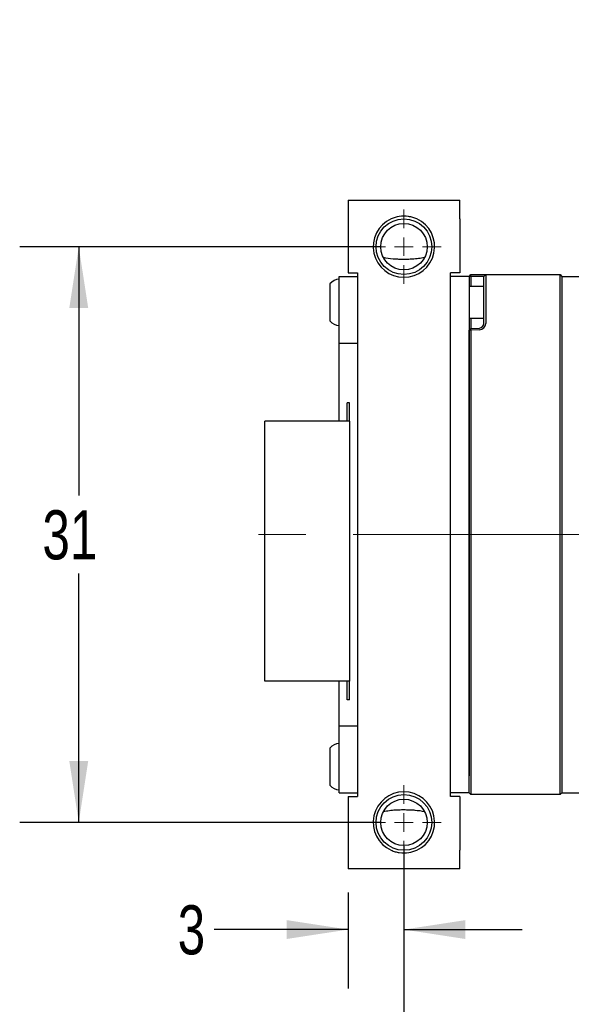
# Paper-space layout 'RJ45 body' of a CAD drawing. Header units: millimetres. Extents: x 5 to 274, y 4 to 211.
# Tile 3 of 21: x 97 to 127, y 36 to 89. Entities that reach past the tile are written whole.
import ezdxf

# ---------------------------------------------------------------- set-up
doc = ezdxf.new("R2010")
doc.units = ezdxf.units.MM
doc.linetypes.add('CENTERX2', pattern=[20.32, 12.7, -2.54, 2.54, -2.54])
doc.layers.add('DIMENSIONS', color=8, linetype='Continuous')
doc.styles.add('SLDTEXTSTYLE0', font='TXT', dxfattribs={"width": 0.75})
doc.styles.add('SLDTEXTSTYLE3', font='TXT', dxfattribs={"width": 0.675})
doc.dimstyles.new('SLDDIMSTYLE1', dxfattribs={"dimtxt": 2.645833, "dimasz": 3.302, "dimexe": 0, "dimexo": 0.0625, "dimgap": 0.661458, "dimtad": 0, "dimtih": 1, "dimtoh": 1, "dimdec": 0, "dimrnd": 1e-09, "dimzin": 12, "dimdsep": 46, "dimtxsty": 'SLDTEXTSTYLE0', "dimsah": 1, "dimcen": 0.09, "dimadec": 0, "dimazin": 3, "dimtfac": 1, "dimtdec": 0, "dimtofl": 0, "dimtmove": 0, "dimatfit": 3, "dimfxl": 1, "dimfrac": 2, "dimtolj": 1, "dimtzin": 12, "dimarcsym": 0})
doc.dimstyles.new('SLDDIMSTYLE11', dxfattribs={"dimtxt": 2.645833, "dimasz": 3.302, "dimexe": 0, "dimexo": 0.0625, "dimgap": 0.661458, "dimtad": 0, "dimtih": 1, "dimtoh": 1, "dimdec": 0, "dimrnd": 1e-09, "dimzin": 12, "dimdsep": 46, "dimtxsty": 'SLDTEXTSTYLE0', "dimsah": 1, "dimcen": 0.09, "dimadec": 0, "dimazin": 3, "dimtol": 1, "dimtp": 0.5, "dimtm": 0.5, "dimtfac": 1, "dimtdec": 1, "dimtmove": 0, "dimatfit": 0, "dimfxl": 1, "dimfrac": 2, "dimtolj": 1, "dimarcsym": 0})
doc.dimstyles.new('SLDDIMSTYLE8', dxfattribs={"dimtxt": 2.645833, "dimasz": 3.302, "dimexe": 0, "dimexo": 0.0625, "dimgap": 0.661458, "dimtad": 0, "dimtih": 1, "dimtoh": 1, "dimdec": 0, "dimrnd": 1e-09, "dimzin": 12, "dimdsep": 46, "dimtxsty": 'SLDTEXTSTYLE0', "dimsah": 1, "dimcen": 0.09, "dimadec": 0, "dimazin": 3, "dimtfac": 1, "dimtdec": 0, "dimtmove": 0, "dimatfit": 0, "dimfxl": 1, "dimfrac": 2, "dimtolj": 1, "dimtzin": 12, "dimarcsym": 0})
doc.dimstyles.new('SLDDIMSTYLE9', dxfattribs={"dimtxt": 2.645833, "dimasz": 3.302, "dimexe": 0, "dimexo": 0.0625, "dimgap": 0.661458, "dimtad": 0, "dimtih": 1, "dimtoh": 1, "dimdec": 6, "dimrnd": 1e-09, "dimzin": 12, "dimdsep": 46, "dimtxsty": 'SLDTEXTSTYLE0', "dimsah": 1, "dimcen": 0, "dimadec": 0, "dimazin": 3, "dimtfac": 1, "dimtofl": 0, "dimtmove": 0, "dimatfit": 3, "dimfxl": 1, "dimfrac": 2, "dimtolj": 1, "dimtzin": 12, "dimarcsym": 0})

# ---------------------------------------------------------------- blocks, each defined once
blk = doc.blocks.new('SW_SYMBOL_HOLE_DEPTH')
at = {"layer": 'DIMENSIONS', "color": 0}
for p, q in [((0, 875), (800, 875)), ((400, 875), (400, 75)), ((100, 555), (400, 75)), ((700, 555), (400, 75))]:
    blk.add_line(p, q, dxfattribs=at)
blk = doc.blocks.new('_D_21')
at = {"layer": 'DIMENSIONS'}
for p, q in [((117.549, 105.606), (110.921, 94.125)), ((110.921, 94.125), (117.271, 94.125))]:
    blk.add_line(p, q, dxfattribs=at)
blk.add_solid([(117.549, 105.606), (115.458, 103), (116.338, 102.492)], dxfattribs=at)
at = {"layer": 'DIMENSIONS', "xscale": 0.0033796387, "yscale": 0.0033796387, "zscale": 0.0033796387}
blk.add_blockref('SW_SYMBOL_HOLE_DEPTH', (136.007, 92.39), dxfattribs=at)
at = {"layer": 'DIMENSIONS', "attachment_point": 1}
for s, insert, char_height, style in [('4X M2 - 6H', (117.271, 95.434), 2.6458, 'SLDTEXTSTYLE3'), ('3', (140.783, 95.434), 2.646, 'SLDTEXTSTYLE0'), ('MIN', (143.713, 95.434), 2.6458, 'SLDTEXTSTYLE0')]:
    blk.add_mtext(s, dxfattribs=dict(at, insert=insert, char_height=char_height, style=style))
blk = doc.blocks.new('_D_28')
at = {"layer": 'DIMENSIONS'}
for p, q in [((116.779, 76.865), (97.385, 76.865)), ((100.56, 76.865), (100.56, 63.467)), ((100.56, 45.865), (100.56, 59.263)), ((116.779, 45.865), (97.385, 45.865))]:
    blk.add_line(p, q, dxfattribs=at)
for points in [[(100.56, 76.865), (100.052, 73.563), (101.068, 73.563)], [(100.56, 45.865), (101.068, 49.167), (100.052, 49.167)]]:
    blk.add_solid(points, dxfattribs=at)
at = {"layer": 'DIMENSIONS', "insert": (98.605, 62.674), "char_height": 2.6458, "attachment_point": 1, "style": 'SLDTEXTSTYLE0'}
blk.add_mtext('31', dxfattribs=at)
blk = doc.blocks.new('_D_30')
at = {"layer": 'DIMENSIONS'}
for p, q in [((118.049, 44.595), (118.049, 36.921)), ((115.049, 42.095), (115.049, 36.921)), ((115.049, 40.096), (107.837, 40.096)), ((118.049, 40.096), (124.399, 40.096))]:
    blk.add_line(p, q, dxfattribs=at)
for points in [[(115.049, 40.096), (111.747, 40.604), (111.747, 39.588)], [(118.049, 40.096), (121.351, 39.588), (121.351, 40.604)]]:
    blk.add_solid(points, dxfattribs=at)
at = {"layer": 'DIMENSIONS', "insert": (105.882, 41.405), "char_height": 2.646, "attachment_point": 1, "style": 'SLDTEXTSTYLE0'}
blk.add_mtext('3', dxfattribs=at)
blk = doc.blocks.new('_D_31')
at = {"layer": 'DIMENSIONS'}
for p, q in [((130.049, 60.095), (130.049, 30.19)), ((118.049, 44.595), (118.049, 30.19)), ((118.049, 33.365), (111.699, 33.365)), ((130.049, 33.365), (136.399, 33.365))]:
    blk.add_line(p, q, dxfattribs=at)
for points in [[(118.049, 33.365), (114.747, 33.873), (114.747, 32.857)], [(130.049, 33.365), (133.351, 32.857), (133.351, 33.873)]]:
    blk.add_solid(points, dxfattribs=at)
at = {"layer": 'DIMENSIONS', "char_height": 2.6458, "attachment_point": 1, "style": 'SLDTEXTSTYLE0'}
for s, insert in [('12', (118.684, 34.674)), ('±0.5', (122.594, 34.674))]:
    blk.add_mtext(s, dxfattribs=dict(at, insert=insert))
blk = doc.blocks.new('SW_CENTERMARKSYMBOL_22')
at = {"color": 0, "linetype": 'Continuous', "lineweight": 18}
for p, q in [((0, 1), (0, 2)), ((-1, 0), (-2, 0)), ((0, 0), (-0.5, 0)), ((0, 0), (0, 0.5)), ((0, 0), (0, -0.5)), ((0, 0), (0.5, 0)), ((1, 0), (2, 0)), ((0, -1), (0, -2))]:
    blk.add_line(p, q, dxfattribs=at)
blk = doc.blocks.new('SW_CENTERMARKSYMBOL_23')
at = {"color": 0, "linetype": 'Continuous', "lineweight": 18}
for p, q in [((0, 1), (0, 2)), ((-1, 0), (-2, 0)), ((0, 0), (-0.5, 0)), ((0, 0), (0, 0.5)), ((0, 0), (0, -0.5)), ((0, 0), (0.5, 0)), ((1, 0), (2, 0)), ((0, -1), (0, -2))]:
    blk.add_line(p, q, dxfattribs=at)

psp = doc.layouts.new('RJ45 body')

# ---------------------------------------------------------------- linework, layer by layer
at = {"color": 7, "linetype": 'Continuous', "lineweight": 25}
for p, q in [((115.0491738, 79.3654231), (121.0491738, 79.3654231)), ((115.0491738, 79.3654231), (115.0491738, 78.3654231)), ((121.0491738, 78.3654231), (121.0491738, 79.3654231)), ((115.0491738, 78.3654231), (115.0491738, 75.4654231)), ((121.0491738, 78.3654231), (121.0491738, 75.4654231)), ((115.0491738, 75.4654231), (115.5491738, 75.4654231)), ((115.5491738, 75.4654231), (115.5491738, 47.2654231)), ((121.0491738, 75.4654231), (120.5491738, 75.4654231)), ((120.5491738, 47.2654231), (120.5491738, 75.4654231)), ((121.5491738, 75.2654231), (121.6491738, 75.3654231)), ((121.6491129, 75.2654231), (121.6491738, 75.3654231)), ((121.6491738, 75.3654231), (122.1113886, 75.3654231)), ((122.1113886, 75.3654231), (122.4491738, 75.3654231)), ((122.4491738, 75.3654231), (122.3491738, 75.2654231)), ((122.4491738, 75.3654231), (122.4491738, 74.3654231)), ((122.4491738, 75.3654231), (126.4491738, 75.3654231)), ((126.4491738, 74.3654231), (126.4491738, 75.3654231)), ((126.4491738, 75.3654231), (126.5491738, 75.2654231)), ((114.0701738, 74.8654231), (114.0701738, 72.8654231)), ((114.5701738, 75.2654231), (115.5491738, 75.2654231)), ((114.5701738, 74.2654231), (114.5701738, 75.2654231)), ((121.5491738, 75.2654231), (120.5491738, 75.2654231)), ((121.6491129, 75.2654231), (121.5491738, 75.2654231)), ((121.5491738, 75.2654231), (121.5491738, 74.3654231)), ((121.6491129, 75.2654231), (121.6491129, 74.7154231)), ((122.1078987, 75.2654231), (121.6491129, 75.2654231)), ((122.3491738, 75.2654231), (122.1078987, 75.2654231)), ((122.3491738, 74.3654231), (122.3491738, 75.2654231)), ((126.5491738, 75.2654231), (126.5491738, 74.3654231)), ((126.5491738, 75.2654231), (127.5491738, 75.2654231)), ((114.5701738, 72.6654231), (114.5701738, 74.2654231)), ((122.3491738, 74.7154231), (121.5491738, 74.7154231)), ((121.5491738, 74.3654231), (121.5491738, 48.3654231)), ((122.3491738, 72.7347819), (122.3491738, 74.3654231)), ((122.4491738, 74.3654231), (122.4491738, 72.7347819)), ((126.4491738, 48.3654231), (126.4491738, 74.3654231)), ((126.5491738, 74.3654231), (126.5491738, 48.3654231)), ((114.5701738, 71.6654231), (114.5701738, 72.6654231)), ((121.5491738, 73.0154231), (122.3491738, 73.0154231)), ((121.6491129, 73.0154231), (121.6491129, 72.468913)), ((121.6491129, 72.468913), (121.5491738, 72.3617415)), ((121.6491738, 72.3688542), (121.5491738, 72.3617415)), ((121.5491738, 48.3654231), (121.5491738, 72.3617415)), ((121.6491129, 72.468913), (122.1078987, 72.4849342)), ((121.6491738, 72.3688542), (121.6491129, 72.468913)), ((122.1113886, 72.3849951), (121.6491738, 72.3688542)), ((121.6491738, 72.3688542), (121.6491738, 48.3654231)), ((114.5701738, 71.6654231), (115.5491738, 71.6654231)), ((114.5701738, 70.6654231), (114.5701738, 71.6654231)), ((114.5701738, 67.4654231), (114.5701738, 70.6654231)), ((115.1211738, 68.4654231), (114.9981738, 68.4654231)), ((114.9981738, 67.4654231), (114.9981738, 68.4654231)), ((115.1211738, 67.4654231), (115.1211738, 68.4654231)), ((111.5596738, 67.4654231), (110.5596738, 67.4654231)), ((110.5596738, 53.4654231), (110.5596738, 67.4654231)), ((115.1211738, 67.4654231), (111.5596738, 67.4654231)), ((115.1211738, 67.4654231), (115.1211738, 53.4654231)), ((111.5596738, 53.4654231), (110.5596738, 53.4654231)), ((115.1211738, 53.4654231), (111.5596738, 53.4654231)), ((114.5701738, 52.0654231), (114.5701738, 53.4654231)), ((114.9981738, 52.4654231), (114.9981738, 53.4654231)), ((115.1211738, 52.4654231), (115.1211738, 53.4654231)), ((114.5701738, 51.0654231), (114.5701738, 52.0654231)), ((115.1211738, 52.4654231), (114.9981738, 52.4654231)), ((114.5701738, 51.0654231), (115.5491738, 51.0654231)), ((114.5701738, 50.0654231), (114.5701738, 51.0654231)), ((114.0701738, 49.8654231), (114.0701738, 47.8654231)), ((114.5701738, 48.4654231), (114.5701738, 50.0654231)), ((114.5701738, 47.4654231), (114.5701738, 48.4654231)), ((121.5491738, 47.4654231), (121.5491738, 48.3654231)), ((121.6491738, 48.3654231), (121.6491738, 47.3654231)), ((126.4491738, 47.3654231), (126.4491738, 48.3654231)), ((126.5491738, 48.3654231), (126.5491738, 47.4654231)), ((114.5701738, 47.4654231), (115.5491738, 47.4654231)), ((115.0491738, 47.2654231), (115.5491738, 47.2654231)), ((115.0491738, 47.2654231), (115.0491738, 44.3654231)), ((121.5491738, 47.4654231), (120.5491738, 47.4654231)), ((121.0491738, 47.2654231), (120.5491738, 47.2654231)), ((121.0491738, 47.2654231), (121.0491738, 44.3654231)), ((121.6491738, 47.3654231), (121.5491738, 47.4654231)), ((126.4491738, 47.3654231), (121.6491738, 47.3654231)), ((126.5491738, 47.4654231), (126.4491738, 47.3654231)), ((126.5491738, 47.4654231), (127.5491738, 47.4654231)), ((115.0491738, 44.3654231), (115.0491738, 43.3654231)), ((121.0491738, 43.3654231), (121.0491738, 44.3654231)), ((121.0491738, 43.3654231), (115.0491738, 43.3654231))]:
    psp.add_line(p, q, dxfattribs=at)
at = {"color": 7, "linetype": 'CENTERX2', "lineweight": 18}
psp.add_line((148.3310226, 61.3654231), (108.6991738, 61.3654231), dxfattribs=at)
at = {"color": 7, "linetype": 'Continuous', "lineweight": 25}
for centre, radius in [((118.0491738, 76.8654231), 1.5), ((118.0491738, 76.8654231), 1.25), ((118.0491738, 45.8654231), 1.5), ((118.0491738, 45.8654231), 1.25)]:
    psp.add_circle(centre, radius, dxfattribs=at)
for centre, radius, start, end in [((118.0491738, 76.8654231), 1.65, 114.61997733, 65.38002267), ((114.6314213, 74.3679281), 0.75, 94.68417983, 138.44592252), ((114.6314213, 73.3629181), 0.75, 221.55407748, 265.31582017), ((122.0991738, 72.7347819), 0.25, 272, 0), ((122.0991738, 72.7347819), 0.35, 272, 0), ((114.6314213, 49.3679281), 0.75, 94.68417983, 138.44592252), ((114.6314213, 48.3629181), 0.75, 221.55407748, 265.31582017), ((118.0491738, 45.8654231), 1.65, 294.61997733, 245.38002267)]:
    psp.add_arc(centre, radius, start, end, dxfattribs=at)
for points, knots in [([(118.7365602, 78.3654231), (118.6664763, 78.3933801), (118.5246862, 78.4499413), (118.2081801, 78.510024), (117.8052552, 78.5185132), (117.5031135, 78.4142104), (117.3617875, 78.3654231)], [0, 0, 0, 0, 0.1601237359, 0.3239543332, 0.6837814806, 1, 1, 1, 1]), ([(119.1507051, 76.2745519), (119.0457601, 76.2554298), (118.8359672, 76.2172034), (118.5339372, 76.1909363), (118.2475497, 76.1790131), (117.9800051, 76.1771513), (117.7159044, 76.1835601), (117.3669598, 76.2035933), (117.117023, 76.2458886), (116.9476425, 76.2745519)], [0, 0, 0, 0, 0.1503029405, 0.3004667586, 0.4151542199, 0.529489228, 0.6439083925, 0.7586792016, 1, 1, 1, 1]), ([(116.9476425, 46.4562943), (117.0525875, 46.4754163), (117.2623804, 46.5136427), (117.5644105, 46.5399098), (117.8507979, 46.551833), (118.1183426, 46.5536948), (118.3824433, 46.5472861), (118.7313878, 46.5272528), (118.9813247, 46.4849575), (119.1507051, 46.4562943)], [0, 0, 0, 0, 0.1503029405, 0.3004667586, 0.4151542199, 0.529489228, 0.6439083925, 0.7586792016, 1, 1, 1, 1]), ([(117.3617875, 44.3654231), (117.4318713, 44.3374661), (117.5736614, 44.2809049), (117.8901675, 44.2208221), (118.2930924, 44.212333), (118.5952342, 44.3166357), (118.7365602, 44.3654231)], [0, 0, 0, 0, 0.1601237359, 0.3239543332, 0.6837814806, 1, 1, 1, 1])]:
    psp.add_open_spline(points, degree=3, knots=knots, dxfattribs=at)

# ---------------------------------------------------------------- block references
at = {"color": 7, "linetype": 'Continuous', "lineweight": 0}
for name, p in [('SW_CENTERMARKSYMBOL_23', (118.0491738, 76.8654231)), ('SW_CENTERMARKSYMBOL_22', (118.0491738, 45.8654231))]:
    psp.add_blockref(name, p, dxfattribs=at)

# ---------------------------------------------------------------- dimensions: what is measured, and where the dimension line sits
at = {"layer": 'DIMENSIONS'}
dim = psp.add_diameter_dim_2p(p1=(118.5491738, 107.3378972), p2=(117.5491738, 105.6058464), text='4X M2 - 6H {\\fGDT;x} 3\\P', dimstyle='SLDDIMSTYLE9', override={"dimpost": '<>'}, dxfattribs=at)
dim.commit()
dim.dimension.update_dxf_attribs({"geometry": '_D_21', "text_midpoint": (133.8100583, 94.1249233), "dimtype": 163})
dim = psp.add_linear_dim(base=(100.5596738, 45.8654231), p1=(118.0491738, 76.8654231), p2=(118.0491738, 45.8654231), angle=90, dimstyle='SLDDIMSTYLE1', dxfattribs=at)
dim.commit()
dim.dimension.update_dxf_attribs({"geometry": '_D_28', "text_midpoint": (100.5596738, 61.3654231), "dimtype": 160})
for base, p1, p2, dimstyle, picture, middle in [((130.0491738, 33.3654231), (118.0491738, 45.8654231), (130.0491738, 61.3654231), 'SLDDIMSTYLE11', '_D_31', (124.0491738, 33.3654231)), ((118.0491738, 40.0959568), (115.0491738, 43.3654231), (118.0491738, 45.8654231), 'SLDDIMSTYLE8', '_D_30', (106.8597013, 40.0959568))]:
    dim = psp.add_linear_dim(base=base, p1=p1, p2=p2, dimstyle=dimstyle, dxfattribs=at)
    dim.commit()
    dim.dimension.update_dxf_attribs({"geometry": picture, "text_midpoint": middle, "dimtype": 160})

doc.saveas('drawing.dxf')
